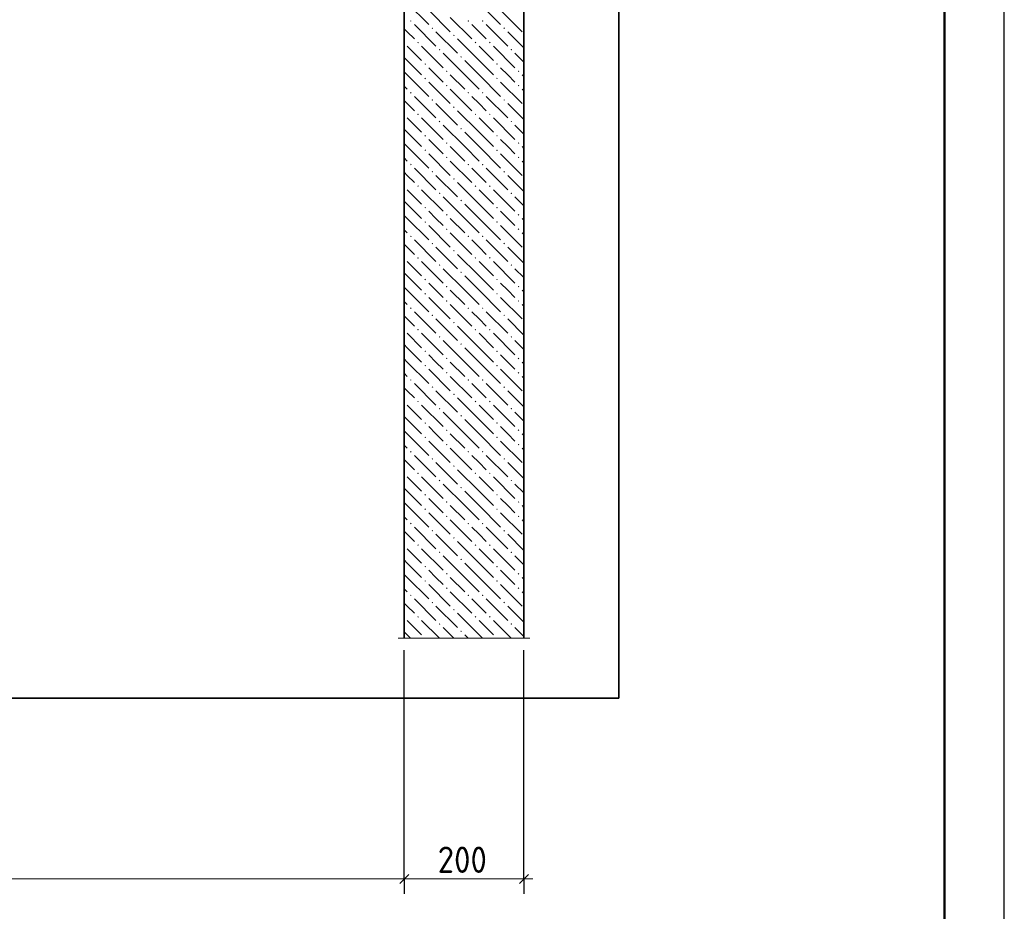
# Model space of a CAD drawing. Header units: millimetres. Extents: x 0 to 21000, y -5 to 14850.
# Tile 24 of 28: x 16885 to 21000, y 6312 to 10037. Entities that reach past the tile are written whole.
import ezdxf

# ---------------------------------------------------------------- set-up
doc = ezdxf.new("R2010")
doc.units = ezdxf.units.MM
doc.layers.add('Standard', color=7, linetype='Continuous', lineweight=25)
doc.layers.add('Размерная линия_ общее', color=7, linetype='Continuous', lineweight=13)
doc.layers.add('ЖБ Стена верхний уровень', color=7, linetype='Continuous', lineweight=25, true_color=0x006e00)
doc.layers.add('Размерная выноска', color=7, linetype='Continuous')
doc.styles.add('ISOCPEUR', font='txt')

msp = doc.modelspace()

# ---------------------------------------------------------------- hatches: boundary and pattern name
at = {"layer": 'ЖБ Стена верхний уровень', "linetype": 'Continuous', "lineweight": 18, "transparency": 33554687}
for points in [[(18516.8, 10031.9), (18520, 10035.2), (18523.3, 10031.9), (18520, 10028.7)], [(18606.8, 10001.9), (18610, 10005.2), (18613.3, 10001.9), (18610, 9998.7)], [(18756.8, 10031.9), (18760, 10035.2), (18763.3, 10031.9), (18760, 10028.7)], [(18816.8, 10031.9), (18820, 10035.2), (18823.3, 10031.9), (18820, 10028.7)], [(18906.8, 10001.9), (18910, 10005.2), (18913.3, 10001.9), (18910, 9998.7)], [(18696.8, 9971.9), (18700, 9975.2), (18703.3, 9971.9), (18700, 9968.7)], [(18492.2, 9943), (18493.3, 9941.9), (18492.2, 9940.9)], [(18546.8, 9941.9), (18550, 9945.2), (18553.3, 9941.9), (18550, 9938.7)], [(18786.8, 9941.9), (18790, 9945.2), (18793.3, 9941.9), (18790, 9938.7)], [(18846.8, 9941.9), (18850, 9945.2), (18853.3, 9941.9), (18850, 9938.7)], [(18636.8, 9911.9), (18640, 9915.2), (18643.3, 9911.9), (18640, 9908.7)], [(18726.8, 9881.9), (18730, 9885.2), (18733.3, 9881.9), (18730, 9878.7)], [(18936.8, 9911.9), (18940, 9915.2), (18943.3, 9911.9), (18940, 9908.7)], [(18576.8, 9851.9), (18580, 9855.2), (18583.3, 9851.9), (18580, 9848.7)], [(18876.8, 9851.9), (18880, 9855.2), (18883.3, 9851.9), (18880, 9848.7)], [(18576.8, 9791.9), (18580, 9795.2), (18583.3, 9791.9), (18580, 9788.7)], [(18666.8, 9821.9), (18670, 9825.2), (18673.3, 9821.9), (18670, 9818.7)], [(18876.8, 9791.9), (18880, 9795.2), (18883.3, 9791.9), (18880, 9788.7)], [(18966.8, 9821.9), (18970, 9825.2), (18973.3, 9821.9), (18970, 9818.7)], [(18666.8, 9761.9), (18670, 9765.2), (18673.3, 9761.9), (18670, 9758.7)], [(18966.8, 9761.9), (18970, 9765.2), (18973.3, 9761.9), (18970, 9758.7)], [(18516.8, 9731.9), (18520, 9735.2), (18523.3, 9731.9), (18520, 9728.7)], [(18756.8, 9731.9), (18760, 9735.2), (18763.3, 9731.9), (18760, 9728.7)], [(18816.8, 9731.9), (18820, 9735.2), (18823.3, 9731.9), (18820, 9728.7)], [(18606.8, 9701.9), (18610, 9705.2), (18613.3, 9701.9), (18610, 9698.7)], [(18696.8, 9671.9), (18700, 9675.2), (18703.3, 9671.9), (18700, 9668.7)], [(18906.8, 9701.9), (18910, 9705.2), (18913.3, 9701.9), (18910, 9698.7)], [(18492.2, 9643), (18493.3, 9641.9), (18492.2, 9640.9)], [(18546.8, 9641.9), (18550, 9645.2), (18553.3, 9641.9), (18550, 9638.7)], [(18786.8, 9641.9), (18790, 9645.2), (18793.3, 9641.9), (18790, 9638.7)], [(18846.8, 9641.9), (18850, 9645.2), (18853.3, 9641.9), (18850, 9638.7)], [(18636.8, 9611.9), (18640, 9615.2), (18643.3, 9611.9), (18640, 9608.7)], [(18936.8, 9611.9), (18940, 9615.2), (18943.3, 9611.9), (18940, 9608.7)], [(18576.8, 9551.9), (18580, 9555.2), (18583.3, 9551.9), (18580, 9548.7)], [(18726.8, 9581.9), (18730, 9585.2), (18733.3, 9581.9), (18730, 9578.7)], [(18876.8, 9551.9), (18880, 9555.2), (18883.3, 9551.9), (18880, 9548.7)], [(18666.8, 9521.9), (18670, 9525.2), (18673.3, 9521.9), (18670, 9518.7)], [(18966.8, 9521.9), (18970, 9525.2), (18973.3, 9521.9), (18970, 9518.7)], [(18576.8, 9491.9), (18580, 9495.2), (18583.3, 9491.9), (18580, 9488.7)], [(18666.8, 9461.9), (18670, 9465.2), (18673.3, 9461.9), (18670, 9458.7)], [(18876.8, 9491.9), (18880, 9495.2), (18883.3, 9491.9), (18880, 9488.7)], [(18966.8, 9461.9), (18970, 9465.2), (18973.3, 9461.9), (18970, 9458.7)], [(18516.8, 9431.9), (18520, 9435.2), (18523.3, 9431.9), (18520, 9428.7)], [(18756.8, 9431.9), (18760, 9435.2), (18763.3, 9431.9), (18760, 9428.7)], [(18816.8, 9431.9), (18820, 9435.2), (18823.3, 9431.9), (18820, 9428.7)], [(18606.8, 9401.9), (18610, 9405.2), (18613.3, 9401.9), (18610, 9398.7)], [(18906.8, 9401.9), (18910, 9405.2), (18913.3, 9401.9), (18910, 9398.7)], [(18492.2, 9343), (18493.3, 9341.9), (18492.2, 9340.9)], [(18546.8, 9341.9), (18550, 9345.2), (18553.3, 9341.9), (18550, 9338.7)], [(18696.8, 9371.9), (18700, 9375.2), (18703.3, 9371.9), (18700, 9368.7)], [(18786.8, 9341.9), (18790, 9345.2), (18793.3, 9341.9), (18790, 9338.7)], [(18846.8, 9341.9), (18850, 9345.2), (18853.3, 9341.9), (18850, 9338.7)], [(18636.8, 9311.9), (18640, 9315.2), (18643.3, 9311.9), (18640, 9308.7)], [(18936.8, 9311.9), (18940, 9315.2), (18943.3, 9311.9), (18940, 9308.7)], [(18726.8, 9281.9), (18730, 9285.2), (18733.3, 9281.9), (18730, 9278.7)], [(18576.8, 9251.9), (18580, 9255.2), (18583.3, 9251.9), (18580, 9248.7)], [(18666.8, 9221.9), (18670, 9225.2), (18673.3, 9221.9), (18670, 9218.7)], [(18876.8, 9251.9), (18880, 9255.2), (18883.3, 9251.9), (18880, 9248.7)], [(18966.8, 9221.9), (18970, 9225.2), (18973.3, 9221.9), (18970, 9218.7)], [(18576.8, 9191.9), (18580, 9195.2), (18583.3, 9191.9), (18580, 9188.7)], [(18876.8, 9191.9), (18880, 9195.2), (18883.3, 9191.9), (18880, 9188.7)], [(18516.8, 9131.9), (18520, 9135.2), (18523.3, 9131.9), (18520, 9128.7)], [(18666.8, 9161.9), (18670, 9165.2), (18673.3, 9161.9), (18670, 9158.7)], [(18756.8, 9131.9), (18760, 9135.2), (18763.3, 9131.9), (18760, 9128.7)], [(18816.8, 9131.9), (18820, 9135.2), (18823.3, 9131.9), (18820, 9128.7)], [(18966.8, 9161.9), (18970, 9165.2), (18973.3, 9161.9), (18970, 9158.7)], [(18606.8, 9101.9), (18610, 9105.2), (18613.3, 9101.9), (18610, 9098.7)], [(18906.8, 9101.9), (18910, 9105.2), (18913.3, 9101.9), (18910, 9098.7)], [(18696.8, 9071.9), (18700, 9075.2), (18703.3, 9071.9), (18700, 9068.7)], [(18492.2, 9043), (18493.3, 9041.9), (18492.2, 9040.9)], [(18546.8, 9041.9), (18550, 9045.2), (18553.3, 9041.9), (18550, 9038.7)], [(18636.8, 9011.9), (18640, 9015.2), (18643.3, 9011.9), (18640, 9008.7)], [(18786.8, 9041.9), (18790, 9045.2), (18793.3, 9041.9), (18790, 9038.7)], [(18846.8, 9041.9), (18850, 9045.2), (18853.3, 9041.9), (18850, 9038.7)], [(18936.8, 9011.9), (18940, 9015.2), (18943.3, 9011.9), (18940, 9008.7)], [(18726.8, 8981.9), (18730, 8985.2), (18733.3, 8981.9), (18730, 8978.7)], [(18576.8, 8951.9), (18580, 8955.2), (18583.3, 8951.9), (18580, 8948.7)], [(18876.8, 8951.9), (18880, 8955.2), (18883.3, 8951.9), (18880, 8948.7)], [(18576.8, 8891.9), (18580, 8895.2), (18583.3, 8891.9), (18580, 8888.7)], [(18666.8, 8921.9), (18670, 8925.2), (18673.3, 8921.9), (18670, 8918.7)], [(18876.8, 8891.9), (18880, 8895.2), (18883.3, 8891.9), (18880, 8888.7)], [(18966.8, 8921.9), (18970, 8925.2), (18973.3, 8921.9), (18970, 8918.7)], [(18666.8, 8861.9), (18670, 8865.2), (18673.3, 8861.9), (18670, 8858.7)], [(18966.8, 8861.9), (18970, 8865.2), (18973.3, 8861.9), (18970, 8858.7)], [(18516.8, 8831.9), (18520, 8835.2), (18523.3, 8831.9), (18520, 8828.7)], [(18756.8, 8831.9), (18760, 8835.2), (18763.3, 8831.9), (18760, 8828.7)], [(18816.8, 8831.9), (18820, 8835.2), (18823.3, 8831.9), (18820, 8828.7)], [(18606.8, 8801.9), (18610, 8805.2), (18613.3, 8801.9), (18610, 8798.7)], [(18696.8, 8771.9), (18700, 8775.2), (18703.3, 8771.9), (18700, 8768.7)], [(18906.8, 8801.9), (18910, 8805.2), (18913.3, 8801.9), (18910, 8798.7)], [(18492.2, 8743), (18493.3, 8741.9), (18492.2, 8740.9)], [(18546.8, 8741.9), (18550, 8745.2), (18553.3, 8741.9), (18550, 8738.7)], [(18786.8, 8741.9), (18790, 8745.2), (18793.3, 8741.9), (18790, 8738.7)], [(18846.8, 8741.9), (18850, 8745.2), (18853.3, 8741.9), (18850, 8738.7)], [(18636.8, 8711.9), (18640, 8715.2), (18643.3, 8711.9), (18640, 8708.7)], [(18726.8, 8681.9), (18730, 8685.2), (18733.3, 8681.9), (18730, 8678.7)], [(18936.8, 8711.9), (18940, 8715.2), (18943.3, 8711.9), (18940, 8708.7)], [(18576.8, 8651.9), (18580, 8655.2), (18583.3, 8651.9), (18580, 8648.7)], [(18876.8, 8651.9), (18880, 8655.2), (18883.3, 8651.9), (18880, 8648.7)], [(18666.8, 8621.9), (18670, 8625.2), (18673.3, 8621.9), (18670, 8618.7)], [(18966.8, 8621.9), (18970, 8625.2), (18973.3, 8621.9), (18970, 8618.7)], [(18576.8, 8591.9), (18580, 8595.2), (18583.3, 8591.9), (18580, 8588.7)], [(18666.8, 8561.9), (18670, 8565.2), (18673.3, 8561.9), (18670, 8558.7)], [(18876.8, 8591.9), (18880, 8595.2), (18883.3, 8591.9), (18880, 8588.7)], [(18966.8, 8561.9), (18970, 8565.2), (18973.3, 8561.9), (18970, 8558.7)], [(18516.8, 8531.9), (18520, 8535.2), (18523.3, 8531.9), (18520, 8528.7)], [(18756.8, 8531.9), (18760, 8535.2), (18763.3, 8531.9), (18760, 8528.7)], [(18816.8, 8531.9), (18820, 8535.2), (18823.3, 8531.9), (18820, 8528.7)], [(18606.8, 8501.9), (18610, 8505.2), (18613.3, 8501.9), (18610, 8498.7)], [(18906.8, 8501.9), (18910, 8505.2), (18913.3, 8501.9), (18910, 8498.7)], [(18492.2, 8443), (18493.3, 8441.9), (18492.2, 8440.9)], [(18546.8, 8441.9), (18550, 8445.2), (18553.3, 8441.9), (18550, 8438.7)], [(18696.8, 8471.9), (18700, 8475.2), (18703.3, 8471.9), (18700, 8468.7)], [(18786.8, 8441.9), (18790, 8445.2), (18793.3, 8441.9), (18790, 8438.7)], [(18846.8, 8441.9), (18850, 8445.2), (18853.3, 8441.9), (18850, 8438.7)], [(18636.8, 8411.9), (18640, 8415.2), (18643.3, 8411.9), (18640, 8408.7)], [(18936.8, 8411.9), (18940, 8415.2), (18943.3, 8411.9), (18940, 8408.7)], [(18576.8, 8351.9), (18580, 8355.2), (18583.3, 8351.9), (18580, 8348.7)], [(18726.8, 8381.9), (18730, 8385.2), (18733.3, 8381.9), (18730, 8378.7)], [(18876.8, 8351.9), (18880, 8355.2), (18883.3, 8351.9), (18880, 8348.7)], [(18666.8, 8321.9), (18670, 8325.2), (18673.3, 8321.9), (18670, 8318.7)], [(18966.8, 8321.9), (18970, 8325.2), (18973.3, 8321.9), (18970, 8318.7)], [(18576.8, 8291.9), (18580, 8295.2), (18583.3, 8291.9), (18580, 8288.7)], [(18876.8, 8291.9), (18880, 8295.2), (18883.3, 8291.9), (18880, 8288.7)], [(18516.8, 8231.9), (18520, 8235.2), (18523.3, 8231.9), (18520, 8228.7)], [(18666.8, 8261.9), (18670, 8265.2), (18673.3, 8261.9), (18670, 8258.7)], [(18756.8, 8231.9), (18760, 8235.2), (18763.3, 8231.9), (18760, 8228.7)], [(18816.8, 8231.9), (18820, 8235.2), (18823.3, 8231.9), (18820, 8228.7)], [(18966.8, 8261.9), (18970, 8265.2), (18973.3, 8261.9), (18970, 8258.7)], [(18606.8, 8201.9), (18610, 8205.2), (18613.3, 8201.9), (18610, 8198.7)], [(18906.8, 8201.9), (18910, 8205.2), (18913.3, 8201.9), (18910, 8198.7)], [(18696.8, 8171.9), (18700, 8175.2), (18703.3, 8171.9), (18700, 8168.7)], [(18492.2, 8143), (18493.3, 8141.9), (18492.2, 8140.9)], [(18546.8, 8141.9), (18550, 8145.2), (18553.3, 8141.9), (18550, 8138.7)], [(18636.8, 8111.9), (18640, 8115.2), (18643.3, 8111.9), (18640, 8108.7)], [(18786.8, 8141.9), (18790, 8145.2), (18793.3, 8141.9), (18790, 8138.7)], [(18846.8, 8141.9), (18850, 8145.2), (18853.3, 8141.9), (18850, 8138.7)], [(18936.8, 8111.9), (18940, 8115.2), (18943.3, 8111.9), (18940, 8108.7)], [(18726.8, 8081.9), (18730, 8085.2), (18733.3, 8081.9), (18730, 8078.7)], [(18576.8, 8051.9), (18580, 8055.2), (18583.3, 8051.9), (18580, 8048.7)], [(18666.8, 8021.9), (18670, 8025.2), (18673.3, 8021.9), (18670, 8018.7)], [(18876.8, 8051.9), (18880, 8055.2), (18883.3, 8051.9), (18880, 8048.7)], [(18966.8, 8021.9), (18970, 8025.2), (18973.3, 8021.9), (18970, 8018.7)], [(18576.8, 7991.9), (18580, 7995.2), (18583.3, 7991.9), (18580, 7988.7)], [(18876.8, 7991.9), (18880, 7995.2), (18883.3, 7991.9), (18880, 7988.7)], [(18666.8, 7961.9), (18670, 7965.2), (18673.3, 7961.9), (18670, 7958.7)], [(18966.8, 7961.9), (18970, 7965.2), (18973.3, 7961.9), (18970, 7958.7)], [(18516.8, 7931.9), (18520, 7935.2), (18523.3, 7931.9), (18520, 7928.7)], [(18606.8, 7901.9), (18610, 7905.2), (18613.3, 7901.9), (18610, 7898.7)], [(18756.8, 7931.9), (18760, 7935.2), (18763.3, 7931.9), (18760, 7928.7)], [(18816.8, 7931.9), (18820, 7935.2), (18823.3, 7931.9), (18820, 7928.7)], [(18906.8, 7901.9), (18910, 7905.2), (18913.3, 7901.9), (18910, 7898.7)], [(18696.8, 7871.9), (18700, 7875.2), (18703.3, 7871.9), (18700, 7868.7)], [(18492.2, 7843), (18493.3, 7841.9), (18492.2, 7840.9)], [(18546.8, 7841.9), (18550, 7845.2), (18553.3, 7841.9), (18550, 7838.7)], [(18786.8, 7841.9), (18790, 7845.2), (18793.3, 7841.9), (18790, 7838.7)], [(18846.8, 7841.9), (18850, 7845.2), (18853.3, 7841.9), (18850, 7838.7)], [(18636.8, 7811.9), (18640, 7815.2), (18643.3, 7811.9), (18640, 7808.7)], [(18726.8, 7781.9), (18730, 7785.2), (18733.3, 7781.9), (18730, 7778.7)], [(18936.8, 7811.9), (18940, 7815.2), (18943.3, 7811.9), (18940, 7808.7)], [(18576.8, 7751.9), (18580, 7755.2), (18583.3, 7751.9), (18580, 7748.7)], [(18876.8, 7751.9), (18880, 7755.2), (18883.3, 7751.9), (18880, 7748.7)], [(18576.8, 7691.9), (18580, 7695.2), (18583.3, 7691.9), (18580, 7688.7)], [(18666.8, 7721.9), (18670, 7725.2), (18673.3, 7721.9), (18670, 7718.7)], [(18876.8, 7691.9), (18880, 7695.2), (18883.3, 7691.9), (18880, 7688.7)], [(18966.8, 7721.9), (18970, 7725.2), (18973.3, 7721.9), (18970, 7718.7)], [(18666.8, 7661.9), (18670, 7665.2), (18673.3, 7661.9), (18670, 7658.7)], [(18966.8, 7661.9), (18970, 7665.2), (18973.3, 7661.9), (18970, 7658.7)], [(18516.8, 7631.9), (18520, 7635.2), (18523.3, 7631.9), (18520, 7628.7)], [(18756.8, 7631.9), (18760, 7635.2), (18763.3, 7631.9), (18760, 7628.7)], [(18816.8, 7631.9), (18820, 7635.2), (18823.3, 7631.9), (18820, 7628.7)], [(18606.8, 7601.9), (18610, 7605.2), (18613.3, 7601.9), (18610, 7598.7)], [(18696.8, 7571.9), (18700, 7575.2), (18703.3, 7571.9), (18700, 7568.7)], [(18906.8, 7601.9), (18910, 7605.2), (18913.3, 7601.9), (18910, 7598.7)], [(18492.2, 7543), (18493.3, 7541.9), (18492.2, 7540.9)], [(18546.8, 7541.9), (18550, 7545.2), (18553.3, 7541.9), (18550, 7538.7)], [(18786.8, 7541.9), (18790, 7545.2), (18793.3, 7541.9), (18790, 7538.7)], [(18846.8, 7541.9), (18850, 7545.2), (18853.3, 7541.9), (18850, 7538.7)], [(18636.8, 7511.9), (18640, 7515.2), (18643.3, 7511.9), (18640, 7508.7)], [(18936.8, 7511.9), (18940, 7515.2), (18943.3, 7511.9), (18940, 7508.7)], [(18577.6, 7452.8), (18580, 7455.2), (18582.4, 7452.8)], [(18726.8, 7481.9), (18730, 7485.2), (18733.3, 7481.9), (18730, 7478.7)], [(18877.6, 7452.8), (18880, 7455.2), (18882.4, 7452.8)]]:
    msp.add_hatch(color=7, dxfattribs=at).paths.add_polyline_path(points, flags=16)

# ---------------------------------------------------------------- linework, layer by layer
at = {"layer": 'Standard', "color": 7, "linetype": 'Continuous', "lineweight": 25, "transparency": 33554687}
msp.add_lwpolyline([(0, 0), (21000, 0), (21000, 14850), (0, 14850), (0, 0)], close=True, dxfattribs=at)
at = {"layer": 'Standard', "color": 7, "linetype": 'Continuous', "lineweight": 13, "transparency": 33554687}
msp.add_lwpolyline([(21000, 14850), (0, 14850), (0, 0), (21000, 0), (21000, 14850)], dxfattribs=at)
at = {"layer": 'Standard', "color": 7, "linetype": 'Continuous', "lineweight": 50, "transparency": 33554687}
msp.add_lwpolyline([(1000, 14600), (20750, 14600), (20750, 250), (1000, 250), (1000, 14600)], close=True, dxfattribs=at)
at = {"layer": 'Standard', "color": 254, "linetype": 'Continuous', "lineweight": 35, "true_color": 0xc4c4ff, "transparency": 33554687}
msp.add_lwpolyline([(1510.8, 7202.8), (19389.1, 7202.8), (19389.1, 12608.7), (1510.8, 12608.7), (1510.8, 7202.8)], dxfattribs=at)
at = {"layer": 'ЖБ Стена верхний уровень', "color": 7, "linetype": 'Continuous', "lineweight": 35, "transparency": 33554687}
for p, q in [((18492.2, 11577.8), (18492.2, 7452.8)), ((18992.2, 7452.8), (18992.2, 11577.8))]:
    msp.add_line(p, q, dxfattribs=at)
at = {"layer": 'ЖБ Стена верхний уровень', "color": 251, "linetype": 'Continuous', "lineweight": 18, "true_color": 0x575757, "transparency": 33554687}
for p, q in [((18505, 10106.9), (18595, 10016.9)), ((18805, 10106.9), (18895, 10016.9)), ((18595, 10076.9), (18685, 9986.9)), ((18685, 10046.9), (18775, 9956.9)), ((18895, 10076.9), (18985, 9986.9)), ((18505, 9986.9), (18492.2, 9999.7)), ((18535, 10016.9), (18625, 9926.9)), ((18805, 9986.9), (18775, 10016.9)), ((18835, 10016.9), (18925, 9926.9)), ((18535, 9956.9), (18505, 9986.9)), ((18625, 9986.9), (18715, 9896.9)), ((18835, 9956.9), (18805, 9986.9)), ((18925, 9986.9), (18992.2, 9919.7)), ((18505, 9926.9), (18565, 9866.9)), ((18565, 9926.9), (18655, 9836.9)), ((18805, 9866.9), (18715, 9956.9)), ((18805, 9926.9), (18865, 9866.9)), ((18865, 9926.9), (18955, 9836.9)), ((18505, 9866.9), (18492.2, 9879.7)), ((18745, 9806.9), (18655, 9896.9)), ((18992.2, 9859.7), (18955, 9896.9)), ((18505, 9866.9), (18565, 9806.9)), ((18625, 9806.9), (18595, 9836.9)), ((18745, 9866.9), (18805, 9806.9)), ((18805, 9866.9), (18865, 9806.9)), ((18925, 9806.9), (18895, 9836.9)), ((18492.2, 9819.7), (18505, 9806.9)), ((18505, 9806.9), (18595, 9716.9)), ((18655, 9776.9), (18625, 9806.9)), ((18685, 9806.9), (18745, 9746.9)), ((18745, 9806.9), (18805, 9746.9)), ((18805, 9806.9), (18895, 9716.9)), ((18955, 9776.9), (18925, 9806.9)), ((18985, 9806.9), (18992.2, 9799.7)), ((18492.2, 9759.7), (18505, 9746.9)), ((18595, 9776.9), (18685, 9686.9)), ((18895, 9776.9), (18985, 9686.9)), ((18535, 9716.9), (18625, 9626.9)), ((18685, 9746.9), (18775, 9656.9)), ((18805, 9686.9), (18775, 9716.9)), ((18835, 9716.9), (18925, 9626.9)), ((18985, 9746.9), (18992.2, 9739.7)), ((18505, 9686.9), (18492.2, 9699.7)), ((18535, 9656.9), (18505, 9686.9)), ((18625, 9686.9), (18715, 9596.9)), ((18835, 9656.9), (18805, 9686.9)), ((18925, 9686.9), (18992.2, 9619.7)), ((18805, 9566.9), (18715, 9656.9)), ((18505, 9626.9), (18565, 9566.9)), ((18565, 9626.9), (18655, 9536.9)), ((18745, 9506.9), (18655, 9596.9)), ((18805, 9626.9), (18865, 9566.9)), ((18865, 9626.9), (18955, 9536.9)), ((18992.2, 9559.7), (18955, 9596.9)), ((18505, 9566.9), (18492.2, 9579.7)), ((18505, 9566.9), (18565, 9506.9)), ((18745, 9566.9), (18805, 9506.9)), ((18805, 9566.9), (18865, 9506.9)), ((18492.2, 9519.7), (18505, 9506.9)), ((18505, 9506.9), (18595, 9416.9)), ((18625, 9506.9), (18595, 9536.9)), ((18655, 9476.9), (18625, 9506.9)), ((18685, 9506.9), (18745, 9446.9)), ((18745, 9506.9), (18805, 9446.9)), ((18805, 9506.9), (18895, 9416.9)), ((18925, 9506.9), (18895, 9536.9)), ((18955, 9476.9), (18925, 9506.9)), ((18985, 9506.9), (18992.2, 9499.7)), ((18595, 9476.9), (18685, 9386.9)), ((18895, 9476.9), (18985, 9386.9)), ((18492.2, 9459.7), (18505, 9446.9)), ((18685, 9446.9), (18775, 9356.9)), ((18985, 9446.9), (18992.2, 9439.7)), ((18505, 9386.9), (18492.2, 9399.7)), ((18535, 9356.9), (18505, 9386.9)), ((18535, 9416.9), (18625, 9326.9)), ((18625, 9386.9), (18715, 9296.9)), ((18805, 9386.9), (18775, 9416.9)), ((18835, 9356.9), (18805, 9386.9)), ((18835, 9416.9), (18925, 9326.9)), ((18925, 9386.9), (18992.2, 9319.7)), ((18805, 9266.9), (18715, 9356.9)), ((18505, 9326.9), (18565, 9266.9)), ((18565, 9326.9), (18655, 9236.9)), ((18805, 9326.9), (18865, 9266.9)), ((18865, 9326.9), (18955, 9236.9)), ((18505, 9266.9), (18492.2, 9279.7)), ((18505, 9266.9), (18565, 9206.9)), ((18745, 9206.9), (18655, 9296.9)), ((18745, 9266.9), (18805, 9206.9)), ((18805, 9266.9), (18865, 9206.9)), ((18992.2, 9259.7), (18955, 9296.9)), ((18492.2, 9219.7), (18505, 9206.9)), ((18625, 9206.9), (18595, 9236.9)), ((18925, 9206.9), (18895, 9236.9)), ((18505, 9206.9), (18595, 9116.9)), ((18595, 9176.9), (18685, 9086.9)), ((18655, 9176.9), (18625, 9206.9)), ((18685, 9206.9), (18745, 9146.9)), ((18745, 9206.9), (18805, 9146.9)), ((18805, 9206.9), (18895, 9116.9)), ((18895, 9176.9), (18985, 9086.9)), ((18955, 9176.9), (18925, 9206.9)), ((18985, 9206.9), (18992.2, 9199.7)), ((18492.2, 9159.7), (18505, 9146.9)), ((18685, 9146.9), (18775, 9056.9)), ((18985, 9146.9), (18992.2, 9139.7)), ((18505, 9086.9), (18492.2, 9099.7)), ((18535, 9116.9), (18625, 9026.9)), ((18805, 9086.9), (18775, 9116.9)), ((18835, 9116.9), (18925, 9026.9)), ((18535, 9056.9), (18505, 9086.9)), ((18625, 9086.9), (18715, 8996.9)), ((18805, 8966.9), (18715, 9056.9)), ((18835, 9056.9), (18805, 9086.9)), ((18925, 9086.9), (18992.2, 9019.7)), ((18505, 9026.9), (18565, 8966.9)), ((18565, 9026.9), (18655, 8936.9)), ((18805, 9026.9), (18865, 8966.9)), ((18865, 9026.9), (18955, 8936.9)), ((18505, 8966.9), (18492.2, 8979.7)), ((18745, 8906.9), (18655, 8996.9)), ((18992.2, 8959.7), (18955, 8996.9)), ((18505, 8966.9), (18565, 8906.9)), ((18625, 8906.9), (18595, 8936.9)), ((18745, 8966.9), (18805, 8906.9)), ((18805, 8966.9), (18865, 8906.9)), ((18925, 8906.9), (18895, 8936.9)), ((18492.2, 8919.7), (18505, 8906.9)), ((18505, 8906.9), (18595, 8816.9)), ((18655, 8876.9), (18625, 8906.9)), ((18685, 8906.9), (18745, 8846.9)), ((18745, 8906.9), (18805, 8846.9)), ((18805, 8906.9), (18895, 8816.9)), ((18955, 8876.9), (18925, 8906.9)), ((18985, 8906.9), (18992.2, 8899.7)), ((18492.2, 8859.7), (18505, 8846.9)), ((18595, 8876.9), (18685, 8786.9)), ((18685, 8846.9), (18775, 8756.9)), ((18895, 8876.9), (18985, 8786.9)), ((18985, 8846.9), (18992.2, 8839.7)), ((18535, 8816.9), (18625, 8726.9)), ((18805, 8786.9), (18775, 8816.9)), ((18835, 8816.9), (18925, 8726.9)), ((18505, 8786.9), (18492.2, 8799.7)), ((18535, 8756.9), (18505, 8786.9)), ((18625, 8786.9), (18715, 8696.9)), ((18835, 8756.9), (18805, 8786.9)), ((18925, 8786.9), (18992.2, 8719.7)), ((18505, 8726.9), (18565, 8666.9)), ((18565, 8726.9), (18655, 8636.9)), ((18805, 8666.9), (18715, 8756.9)), ((18805, 8726.9), (18865, 8666.9)), ((18865, 8726.9), (18955, 8636.9)), ((18745, 8606.9), (18655, 8696.9)), ((18992.2, 8659.7), (18955, 8696.9)), ((18505, 8666.9), (18492.2, 8679.7)), ((18505, 8666.9), (18565, 8606.9)), ((18745, 8666.9), (18805, 8606.9)), ((18805, 8666.9), (18865, 8606.9)), ((18492.2, 8619.7), (18505, 8606.9)), ((18505, 8606.9), (18595, 8516.9)), ((18625, 8606.9), (18595, 8636.9)), ((18655, 8576.9), (18625, 8606.9)), ((18685, 8606.9), (18745, 8546.9)), ((18745, 8606.9), (18805, 8546.9)), ((18805, 8606.9), (18895, 8516.9)), ((18925, 8606.9), (18895, 8636.9)), ((18955, 8576.9), (18925, 8606.9)), ((18985, 8606.9), (18992.2, 8599.7)), ((18492.2, 8559.7), (18505, 8546.9)), ((18595, 8576.9), (18685, 8486.9)), ((18895, 8576.9), (18985, 8486.9)), ((18685, 8546.9), (18775, 8456.9)), ((18985, 8546.9), (18992.2, 8539.7)), ((18505, 8486.9), (18492.2, 8499.7)), ((18535, 8456.9), (18505, 8486.9)), ((18535, 8516.9), (18625, 8426.9)), ((18625, 8486.9), (18715, 8396.9)), ((18805, 8486.9), (18775, 8516.9)), ((18835, 8456.9), (18805, 8486.9)), ((18835, 8516.9), (18925, 8426.9)), ((18925, 8486.9), (18992.2, 8419.7)), ((18805, 8366.9), (18715, 8456.9)), ((18505, 8426.9), (18565, 8366.9)), ((18565, 8426.9), (18655, 8336.9)), ((18745, 8306.9), (18655, 8396.9)), ((18805, 8426.9), (18865, 8366.9)), ((18865, 8426.9), (18955, 8336.9)), ((18992.2, 8359.7), (18955, 8396.9)), ((18505, 8366.9), (18492.2, 8379.7)), ((18505, 8366.9), (18565, 8306.9)), ((18745, 8366.9), (18805, 8306.9)), ((18805, 8366.9), (18865, 8306.9)), ((18492.2, 8319.7), (18505, 8306.9)), ((18625, 8306.9), (18595, 8336.9)), ((18925, 8306.9), (18895, 8336.9)), ((18505, 8306.9), (18595, 8216.9)), ((18595, 8276.9), (18685, 8186.9)), ((18655, 8276.9), (18625, 8306.9)), ((18685, 8306.9), (18745, 8246.9)), ((18745, 8306.9), (18805, 8246.9)), ((18805, 8306.9), (18895, 8216.9)), ((18895, 8276.9), (18985, 8186.9)), ((18955, 8276.9), (18925, 8306.9)), ((18985, 8306.9), (18992.2, 8299.7)), ((18492.2, 8259.7), (18505, 8246.9)), ((18685, 8246.9), (18775, 8156.9)), ((18985, 8246.9), (18992.2, 8239.7)), ((18505, 8186.9), (18492.2, 8199.7)), ((18535, 8216.9), (18625, 8126.9)), ((18805, 8186.9), (18775, 8216.9)), ((18835, 8216.9), (18925, 8126.9)), ((18535, 8156.9), (18505, 8186.9)), ((18625, 8186.9), (18715, 8096.9)), ((18805, 8066.9), (18715, 8156.9)), ((18835, 8156.9), (18805, 8186.9)), ((18925, 8186.9), (18992.2, 8119.7)), ((18505, 8126.9), (18565, 8066.9)), ((18565, 8126.9), (18655, 8036.9)), ((18805, 8126.9), (18865, 8066.9)), ((18865, 8126.9), (18955, 8036.9)), ((18505, 8066.9), (18492.2, 8079.7)), ((18505, 8066.9), (18565, 8006.9)), ((18745, 8006.9), (18655, 8096.9)), ((18745, 8066.9), (18805, 8006.9)), ((18805, 8066.9), (18865, 8006.9)), ((18992.2, 8059.7), (18955, 8096.9)), ((18625, 8006.9), (18595, 8036.9)), ((18925, 8006.9), (18895, 8036.9)), ((18492.2, 8019.7), (18505, 8006.9)), ((18505, 8006.9), (18595, 7916.9)), ((18655, 7976.9), (18625, 8006.9)), ((18685, 8006.9), (18745, 7946.9)), ((18745, 8006.9), (18805, 7946.9)), ((18805, 8006.9), (18895, 7916.9)), ((18955, 7976.9), (18925, 8006.9)), ((18985, 8006.9), (18992.2, 7999.7)), ((18492.2, 7959.7), (18505, 7946.9)), ((18595, 7976.9), (18685, 7886.9)), ((18685, 7946.9), (18775, 7856.9)), ((18895, 7976.9), (18985, 7886.9)), ((18985, 7946.9), (18992.2, 7939.7)), ((18535, 7916.9), (18625, 7826.9)), ((18805, 7886.9), (18775, 7916.9)), ((18835, 7916.9), (18925, 7826.9)), ((18505, 7886.9), (18492.2, 7899.7)), ((18535, 7856.9), (18505, 7886.9)), ((18625, 7886.9), (18715, 7796.9)), ((18835, 7856.9), (18805, 7886.9)), ((18925, 7886.9), (18992.2, 7819.7)), ((18505, 7826.9), (18565, 7766.9)), ((18565, 7826.9), (18655, 7736.9)), ((18805, 7766.9), (18715, 7856.9)), ((18805, 7826.9), (18865, 7766.9)), ((18865, 7826.9), (18955, 7736.9)), ((18505, 7766.9), (18492.2, 7779.7)), ((18745, 7706.9), (18655, 7796.9)), ((18992.2, 7759.7), (18955, 7796.9)), ((18505, 7766.9), (18565, 7706.9)), ((18625, 7706.9), (18595, 7736.9)), ((18745, 7766.9), (18805, 7706.9)), ((18805, 7766.9), (18865, 7706.9)), ((18925, 7706.9), (18895, 7736.9)), ((18492.2, 7719.7), (18505, 7706.9)), ((18505, 7706.9), (18595, 7616.9)), ((18655, 7676.9), (18625, 7706.9)), ((18685, 7706.9), (18745, 7646.9)), ((18745, 7706.9), (18805, 7646.9)), ((18805, 7706.9), (18895, 7616.9)), ((18955, 7676.9), (18925, 7706.9)), ((18985, 7706.9), (18992.2, 7699.7)), ((18492.2, 7659.7), (18505, 7646.9)), ((18595, 7676.9), (18685, 7586.9)), ((18895, 7676.9), (18985, 7586.9)), ((18535, 7616.9), (18625, 7526.9)), ((18685, 7646.9), (18775, 7556.9)), ((18805, 7586.9), (18775, 7616.9)), ((18835, 7616.9), (18925, 7526.9)), ((18985, 7646.9), (18992.2, 7639.7)), ((18505, 7586.9), (18492.2, 7599.7)), ((18535, 7556.9), (18505, 7586.9)), ((18625, 7586.9), (18715, 7496.9)), ((18835, 7556.9), (18805, 7586.9)), ((18925, 7586.9), (18992.2, 7519.7)), ((18805, 7466.9), (18715, 7556.9)), ((18505, 7526.9), (18565, 7466.9)), ((18565, 7526.9), (18639.2, 7452.8)), ((18699.1, 7452.8), (18655, 7496.9)), ((18805, 7526.9), (18865, 7466.9)), ((18865, 7526.9), (18939.2, 7452.8)), ((18992.2, 7459.7), (18955, 7496.9)), ((18505, 7466.9), (18492.2, 7479.7)), ((18505, 7466.9), (18519.2, 7452.8)), ((18745, 7466.9), (18759.1, 7452.8)), ((18805, 7466.9), (18819.2, 7452.8))]:
    msp.add_line(p, q, dxfattribs=at)
at = {"layer": 'Размерная выноска', "color": 7, "linetype": 'Continuous', "lineweight": 13, "transparency": 33554687}
msp.add_line((18467.2, 7452.8), (19017.2, 7452.8), dxfattribs=at)
at = {"layer": 'Размерная линия_ общее', "color": 253, "linetype": 'Continuous', "lineweight": -3, "true_color": 0xa0a0a0, "transparency": 33554687}
for p, q in [((18992.2, 6447.1), (18992.2, 7402.8)), ((18492.2, 6447.1), (18492.2, 6509.6)), ((18992.2, 6447.1), (18992.2, 6509.6)), ((18492.2, 6447.1), (18492.2, 6384.6)), ((18992.2, 6447.1), (18992.2, 6384.6))]:
    msp.add_line(p, q, dxfattribs=at)
at = {"layer": 'Размерная линия_ общее', "color": 7, "linetype": 'Continuous', "lineweight": 25, "transparency": 33554687}
for p, q in [((18473.5, 6428.3), (18511, 6465.8)), ((18973.5, 6428.3), (19011, 6465.8))]:
    msp.add_line(p, q, dxfattribs=at)
at = {"layer": 'Размерная линия_ общее', "color": 7, "linetype": 'Continuous', "lineweight": 13, "transparency": 33554687}
for p, q in [((14318.1, 6447.1), (18492.2, 6447.1)), ((18492.2, 6447.1), (18992.2, 6447.1)), ((18992.2, 6447.1), (19029.7, 6447.1))]:
    msp.add_line(p, q, dxfattribs=at)
at = {"layer": 'Размерная линия_ общее', "color": 253, "linetype": 'Continuous', "lineweight": -3, "true_color": 0xa0a0a0, "transparency": 33554687}
msp.add_lwpolyline([(18492.2, 6447.1), (18492.2, 6455.6), (18492.2, 6455.6), (18492.2, 7402.8)], dxfattribs=at)

# ---------------------------------------------------------------- texts
at = {"layer": 'Размерная линия_ общее', "color": 7, "linetype": 'Continuous', "lineweight": 25, "transparency": 33554687, "insert": (18632.2, 6472.1), "char_height": 110, "width": 280.99, "attachment_point": 7, "style": 'ISOCPEUR'}
msp.add_mtext('\\W0.91;200', dxfattribs=at)

doc.saveas('drawing.dxf')
